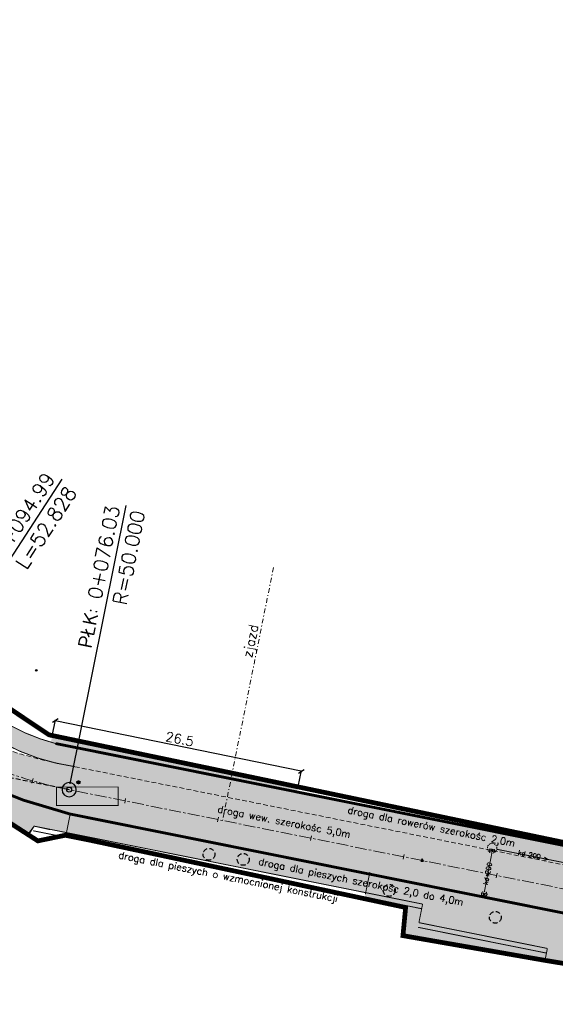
# Model space of a CAD drawing. Header units: metres. Extents: x 8462340 to 8469377, y 5710371 to 5712927.
# Tile 29 of 31: x 8468597 to 8468653, y 5712632 to 5712736. Entities that reach past the tile are written whole.
import ezdxf

# ---------------------------------------------------------------- set-up
doc = ezdxf.new("R2010")
doc.units = ezdxf.units.M
for name, pattern in [('CENTER', [2, 1.25, -0.25, 0.25, -0.25]), ('DASHDOT', [1, 0.5, -0.25, 0, -0.25]), ('DASHED', [0.75, 0.5, -0.25]), ('HIDDEN', [0.375, 0.25, -0.125])]:
    doc.linetypes.add(name, pattern=pattern)
for name, color, linetype in [('C-DROGI-SYTUACJA', 7, 'Continuous'), ('C-DROGI-SYTUACJA-ETYKIETY', 7, 'Continuous'), ('GRANICA PASA', 184, 'Continuous'), ('UZ_WODA', 5, 'Continuous')]:
    doc.layers.add(name, color=color, linetype=linetype)
for name, color, linetype, lineweight in [('CHODNIK PROJEKTOWANY', 252, 'Continuous', 5), ('dim', 7, 'Continuous', 5), ('ZZ krawężnik 15x30', 174, 'Continuous', 70)]:
    doc.layers.add(name, color=color, linetype=linetype, lineweight=lineweight)
doc.styles.get("Standard").update_dxf_attribs({"font": 'simplex.shx'})
doc.dimstyles.new('drogi', dxfattribs={"dimtxt": 2, "dimasz": 1, "dimexe": 0.18, "dimexo": 0.0625, "dimgap": 0.5, "dimtad": 1, "dimdec": 1, "dimzin": 0, "dimdsep": 46, "dimtxsty": 'Standard', "dimblk": 'OBLIQUE', "dimcen": 0.09, "dimaunit": 1, "dimadec": 0, "dimazin": 0, "dimtfac": 1, "dimtdec": 1, "dimtofl": 0, "dimtmove": 0, "dimatfit": 3, "dimfxl": 1, "dimtolj": 1, "dimtzin": 0, "dimarcsym": 0})

# ---------------------------------------------------------------- blocks, each defined once
blk = doc.blocks.new('1716')
at = {"layer": 'UZ_WODA', "color": 4, "linetype": 'Continuous'}
for radius in [0.16, 0.08]:
    blk.add_circle((0, 0), radius, dxfattribs=at)
blk = doc.blocks.new('AeccTickTriangle')
at = {"color": 0, "linetype": 'ByBlock', "lineweight": -2}
blk.add_lwpolyline([(3.05311331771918e-16, 0.6666666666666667), (-0.5773502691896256, -0.333333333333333), (0.5773502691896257, -0.3333333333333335)], close=True, dxfattribs=at)
at = {"color": 0, "linetype": 'ByBlock', "lineweight": -2, "const_width": 0.0625}
blk.add_lwpolyline([(-0.03125, 0, 1), (0.03125, 0, 1)], format="xyb", close=True, dxfattribs=at)
blk = doc.blocks.new('AeccTickCircle')
at = {"color": 0, "linetype": 'ByBlock', "lineweight": -2}
blk.add_circle((0, 0), 0.5, dxfattribs=at)
blk = doc.blocks.new('AeccTickLine')
at = {"color": 0, "linetype": 'ByBlock', "lineweight": -2}
blk.add_line((0, 1), (-3.673819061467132e-16, -1), dxfattribs=at)
blk = doc.blocks.new('_Oblique')
at = {"color": 0, "linetype": 'ByBlock', "lineweight": -2}
blk.add_line((-0.5, -0.5), (0.5, 0.5), dxfattribs=at)
blk = doc.blocks.new('*D9185')
at = {"layer": 'Defpoints', "color": 0, "linetype": 'Continuous', "lineweight": 20, "transparency": 16777216}
for p in [(8468600.697788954, 5712661.488247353), (8468600.358482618, 5712659.833051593), (8468626.321956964, 5712654.510677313)]:
    blk.add_point(p, dxfattribs=at)
at = {"layer": 'dim', "color": 0, "linetype": 'Continuous', "lineweight": -2, "transparency": 16777216}
for p, q in [((8468600.3647582, 5712659.863664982), (8468600.715862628, 5712661.576413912)), ((8468626.661263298, 5712656.165873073), (8468600.697788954, 5712661.488247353)), ((8468626.328232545, 5712654.541290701), (8468626.679336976, 5712656.254039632))]:
    blk.add_line(p, q, dxfattribs=at)
at = {"layer": 'dim', "color": 0, "linetype": 'Continuous', "lineweight": -2, "transparency": 16777216, "xscale": 0.5, "yscale": 0.5, "zscale": 0.5}
for p, rotation in [((8468600.697788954, 5712661.488247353), 168.4151659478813), ((8468626.661263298, 5712656.165873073), 348.4151659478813)]:
    blk.add_blockref('_Oblique', p, dxfattribs=dict(at, rotation=rotation))
at = {"layer": 'dim', "color": 0, "linetype": 'Continuous', "lineweight": 20, "transparency": 16777216, "insert": (8468613.830140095, 5712659.561781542), "char_height": 1, "attachment_point": 5, "rotation": 348.41516594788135}
blk.add_mtext('\\A1;26.5', dxfattribs=at)
blk = doc.blocks.new('kratka ściekowa')
at = {"layer": 'dim', "color": 1, "lineweight": 20, "flags": 128}
blk.add_lwpolyline([(8468655.061987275, 5712646.119547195), (8468655.132509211, 5712646.614548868), (8468656.172012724, 5712646.466452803), (8468656.10149079, 5712645.971451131)], close=True, dxfattribs=at)
for points in [[(8468655.479010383, 5712646.565183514), (8468655.408488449, 5712646.070181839)], [(8468655.825511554, 5712646.515818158), (8468655.754989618, 5712646.020816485)]]:
    blk.add_lwpolyline(points, dxfattribs=at)
at = {"layer": 'dim', "color": 1, "lineweight": 20}
for radius in [0.08000000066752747, 0.04000000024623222]:
    blk.add_circle((8468655.617, 5712646.293), radius, dxfattribs=at)

msp = doc.modelspace()

# ---------------------------------------------------------------- hatches: boundary and pattern name
at = {"layer": 'CHODNIK PROJEKTOWANY', "lineweight": 20, "true_color": 0xffffdb}
h = msp.add_hatch(color=7, dxfattribs=at)
h.dxf.hatch_style = 1
h.paths.add_polyline_path([(8468594.572748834, 5712659.472257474), (8468593.61243209, 5712660.058207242), (8468591.191337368, 5712661.633687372), (8468590.523273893, 5712660.374055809), (8468593.12269106, 5712659.302037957), (8468593.78149053, 5712659.055902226), (8468594.260376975, 5712658.883281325)])
edge = h.paths.add_edge_path()
edge.add_line((8468677.031, 5712645.57), (8468673.235142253, 5712646.14572466))
edge.add_arc((8468672.882811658, 5712643.822744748), 2.349547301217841, 81.3755769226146, 137.0998077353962)
edge.add_arc((8468666.888575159, 5712650.336450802), 6.512284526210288, 267.287702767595, 311.00763165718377, ccw=False)
edge.add_line((8468666.580408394, 5712643.831461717), (8468672.418625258, 5712642.627862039))
edge.add_arc((8468671.898337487, 5712648.529981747), 5.925007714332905, 275.0377551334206, 330.0281582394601)
h.paths.add_polyline_path([(8468667.948363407, 5712634.355162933), (8468668.408185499, 5712638.364483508), (8468669.62328283, 5712638.120533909), (8468669.147, 5712632.255)])
edge = h.paths.add_edge_path()
edge.add_line((8468669.147, 5712632.255), (8468671.988119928, 5712631.718796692))
edge.add_line((8468671.988119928, 5712631.718796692), (8468672.572527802, 5712636.519269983))
edge.add_arc((8468669.868999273, 5712631.960003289), 5.30056405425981, -3.9055065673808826, 59.33314342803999, ccw=False)
edge.add_line((8468675.157254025, 5712631.598975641), (8468675.855628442, 5712631.551297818))
edge.add_arc((8468669.839953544, 5712631.936538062), 6.027997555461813, 356.3358158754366, 441.5317284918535)
edge.add_line((8468670.727646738, 5712637.898815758), (8468669.62328283, 5712638.120533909))
edge.add_line((8468669.62328283, 5712638.120533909), (8468669.147, 5712632.255))
h.paths.add_polyline_path([(8468633.861059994, 5712645.300353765), (8468633.458912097, 5712643.309245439), (8468639.466784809, 5712642.098014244), (8468639.08024889, 5712640.172703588), (8468652.64311474, 5712637.449748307), (8468652.407035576, 5712636.273853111), (8468655.073573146, 5712635.817855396), (8468655.294338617, 5712636.917474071), (8468667.948363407, 5712634.355162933), (8468668.390349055, 5712638.36806445)])
h.paths.add_polyline_path([(8468565.012628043, 5712670.872159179), (8468565.578167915, 5712671.741118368), (8468539.487680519, 5712688.721445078), (8468489.109196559, 5712721.992936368), (8468488.38307394, 5712720.890796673)], flags=17)
h.paths.add_polyline_path([(8468597.750596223, 5712649.522492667), (8468595.592983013, 5712650.908518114), (8468595.50352369, 5712650.925391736)])
h.paths.add_polyline_path([(8468491.69090693, 5712731.136283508), (8468490.842108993, 5712729.899290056), (8468521.137173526, 5712709.855369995), (8468521.977458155, 5712711.097977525)])
h.paths.add_polyline_path([(8468487.09930944, 5712732.375613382), (8468487.948109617, 5712733.612607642), (8468485.047984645, 5712735.531399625), (8468481.517911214, 5712734.785291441), (8468482.9828429, 5712734.740257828), (8468484.216509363, 5712734.282941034)])
h.paths.add_polyline_path([(8468555.042334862, 5712687.551378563), (8468555.878555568, 5712688.793714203), (8468544.407459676, 5712696.257752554), (8468525.714839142, 5712708.625236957), (8468524.874225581, 5712707.382849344), (8468543.58863583, 5712695.000959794)])
h.paths.add_polyline_path([(8468572.11153633, 5712676.449427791), (8468572.945588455, 5712677.688499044), (8468559.639328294, 5712686.34664619), (8468558.801931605, 5712685.106105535)])
h.paths.add_polyline_path([(8468576.707118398, 5712675.240938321), (8468575.873556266, 5712674.002578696), (8468595.50662077, 5712661.233070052), (8468595.514628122, 5712661.248167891), (8468596.206636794, 5712662.552948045)])
at = {"layer": 'dim', "lineweight": 20, "true_color": 0xc7e3ff}
h = msp.add_hatch(color=254, dxfattribs=at)
h.dxf.hatch_style = 1
edge = h.paths.add_edge_path()
edge.add_line((8468677.399621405, 5712647.55163249), (8468677.107043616, 5712645.573148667))
edge.add_line((8468677.107043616, 5712645.573148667), (8468673.235142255, 5712646.14572466))
edge.add_arc((8468672.888998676, 5712643.80501562), 2.366164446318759, 81.58807670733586, 136.887307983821)
edge.add_arc((8468667.026878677, 5712650.093139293), 6.238172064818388, 262.7519880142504, 311.51540806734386, ccw=False)
edge.add_line((8468666.239842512, 5712643.904814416), (8468630.191468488, 5712651.138507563))
edge.add_line((8468630.191468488, 5712651.138507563), (8468602.654657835, 5712656.66841941))
edge.add_arc((8468606.468369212, 5712680.871067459), 24.5012768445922, 233.4825648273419, 261.045296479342, ccw=False)
edge.add_line((8468591.888458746, 5712661.179983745), (8468542.510928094, 5712693.346812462))
edge.add_line((8468542.510928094, 5712693.346812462), (8468483.151900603, 5712732.589190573))
edge.add_arc((8468482.407745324, 5712731.463562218), 1.349372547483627, 56.53122521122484, 130.8235303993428)
edge.add_line((8468481.525618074, 5712732.484668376), (8468480.953076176, 5712731.676881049))
edge.add_line((8468480.953076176, 5712731.676881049), (8468479.321369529, 5712732.833398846))
edge.add_line((8468479.321369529, 5712732.833398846), (8468480.031399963, 5712733.83516586))
edge.add_arc((8468482.416911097, 5712731.32095003), 3.465825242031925, 58.71865208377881, 133.4953160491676, ccw=False)
edge.add_line((8468484.216509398, 5712734.282941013), (8468543.58863583, 5712695.000959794))
edge.add_line((8468543.58863583, 5712695.000959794), (8468594.586435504, 5712661.810345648))
edge.add_arc((8468606.036865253, 5712679.404076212), 20.99170542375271, 236.9429381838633, 261.8137600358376)
edge.add_line((8468603.047830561, 5712658.626266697), (8468666.492171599, 5712645.888833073))
edge.add_arc((8468667.213800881, 5712649.483222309), 3.66611276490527, 258.647901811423, 315.4297223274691)
edge.add_arc((8468672.853050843, 5712643.927933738), 4.249843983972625, 81.74785082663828, 135.4297223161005, ccw=False)
edge.add_line((8468673.463029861, 5712648.133774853), (8468677.399621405, 5712647.55163249))
edge = h.paths.add_edge_path()
edge.add_line((8468690.561407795, 5712641.212938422), (8468690.93808388, 5712644.375308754))
edge.add_line((8468690.93808388, 5712644.375308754), (8468689.626, 5712646.02))
edge.add_line((8468689.626, 5712646.02), (8468687.572756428, 5712646.239359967))
edge.add_line((8468687.572756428, 5712646.239359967), (8468687.419451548, 5712644.259128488))
edge.add_arc((8468687.154973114, 5712640.842873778), 3.426477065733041, 6.200123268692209, 85.57312507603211, ccw=False)
at = {"layer": 'dim', "lineweight": 5}
h = msp.add_hatch(dxfattribs=at)
h.set_pattern_fill('GRASS', color=102, scale=0.01)
h.set_pattern_definition([(90, (0, 0), (-0.1796051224, 0.1796051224), [0.047625, -0.3115852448]), (45, (0, 0), (-0.1796051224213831, 0.1796051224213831), [0.047625, -0.206375]), (135, (0, 0), (-0.1796051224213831, -0.179605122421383), [0.047625, -0.206375])])
h.paths.add_polyline_path([(8468570.989036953, 5712674.78183812), (8468570.467854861, 5712674.007567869), (8468569.031267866, 5712673.681289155), (8468557.371745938, 5712681.268819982), (8468557.196404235, 5712682.583510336), (8468557.734162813, 5712683.408434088)])
h.paths.add_polyline_path([(8468553.97353021, 5712685.855945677), (8468553.45323589, 5712685.058121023), (8468552.03238433, 5712684.7222325), (8468523.341793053, 5712703.534876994), (8468523.237959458, 5712704.820426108), (8468523.811756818, 5712705.687683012)])
h.paths.add_polyline_path([(8468520.066847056, 5712708.165402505), (8468519.508558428, 5712707.315983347), (8468518.073939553, 5712706.959148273), (8468489.315720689, 5712726.08396658), (8468489.15814103, 5712727.445163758), (8468489.710370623, 5712728.249954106)])
edge = h.paths.add_edge_path()
edge.add_line((8468485.967569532, 5712730.726278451), (8468485.458433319, 5712729.984291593))
edge.add_line((8468485.458433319, 5712729.984291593), (8468484.089409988, 5712729.634506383))
edge.add_line((8468484.089409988, 5712729.634506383), (8468481.012502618, 5712731.696356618))
edge.add_line((8468481.012502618, 5712731.696356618), (8468481.128879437, 5712731.924918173))
edge.add_line((8468481.128879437, 5712731.924918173), (8468481.525618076, 5712732.484668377))
edge.add_arc((8468482.417844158, 5712731.318192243), 1.468582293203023, 52.52825917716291, 127.41201728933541, ccw=False)
edge.add_line((8468483.311285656, 5712732.483737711), (8468485.967569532, 5712730.726278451))
h.paths.add_polyline_path([(8468652.64311474, 5712637.449748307), (8468652.39, 5712636.188999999), (8468637.477, 5712638.827000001), (8468637.681, 5712641.776000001), (8468633.378868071, 5712642.79128941), (8468633.479614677, 5712643.293101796), (8468639.473924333, 5712642.133575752), (8468639.08024889, 5712640.172703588)])
h.paths.add_polyline_path([(8468666.656792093, 5712634.636285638), (8468666.530379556, 5712633.699199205), (8468655.072999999, 5712635.815), (8468655.294338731, 5712636.917474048)])
h.paths.add_polyline_path([(8468590.53876766, 5712660.403269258), (8468591.191337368, 5712661.633687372), (8468574.75033445, 5712672.333893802), (8468574.18908776, 5712671.500092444), (8468574.35284609, 5712670.183909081), (8468585.725360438, 5712662.899579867), (8468586.71853373, 5712662.252509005), (8468588.984155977, 5712661.087867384)])
h.paths.add_polyline_path([(8468492.578, 5712732.124), (8468491.853833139, 5712731.028500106), (8468521.989557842, 5712711.090002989), (8468522.609554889, 5712712.015975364)])
at = {"layer": 'dim', "lineweight": 20, "true_color": 0xc7e3ff}
h = msp.add_hatch(color=254, dxfattribs=at)
h.dxf.hatch_style = 1
edge = h.paths.add_edge_path()
edge.add_line((8468677.42072042, 5712646.543183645), (8468675.855628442, 5712631.551297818))
edge.add_arc((8468669.868999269, 5712631.960003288), 6.000564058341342, 356.094493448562, 441.7730511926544)
edge.add_line((8468670.72764671, 5712637.898815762), (8468602.213098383, 5712651.654171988))
edge.add_arc((8468616.305847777, 5712707.848113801), 57.93414090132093, 236.5687422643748, 255.92128736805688, ccw=False)
edge.add_line((8468584.387837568, 5712659.499325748), (8468583.664553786, 5712659.970056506))
edge.add_line((8468583.664553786, 5712659.970056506), (8468539.49519838, 5712688.716480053))
edge.add_line((8468539.49519838, 5712688.716480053), (8468489.109196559, 5712721.992936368))
edge.add_line((8468489.109196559, 5712721.992936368), (8468480.844002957, 5712726.341831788))
edge.add_line((8468480.844002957, 5712726.341831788), (8468483.276669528, 5712730.111160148))
edge.add_line((8468483.276669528, 5712730.111160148), (8468495.735415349, 5712721.883006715))
edge.add_line((8468495.735415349, 5712721.883006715), (8468541.404390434, 5712691.649977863))
edge.add_line((8468541.404390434, 5712691.649977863), (8468585.667942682, 5712662.811450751))
edge.add_arc((8468612.017163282, 5712709.091360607), 53.25515451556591, 240.3452072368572, 259.9855192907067)
edge.add_line((8468602.756248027, 5712656.647610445), (8468672.418625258, 5712642.627862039))
edge.add_arc((8468672.08776297, 5712648.203484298), 5.585430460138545, 273.395999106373, 342.7071557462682)
at = {"layer": 'dim', "lineweight": 9}
h = msp.add_hatch(dxfattribs=at)
h.set_pattern_fill('ANGLE', color=256, scale=0.05)
h.set_pattern_definition([(0, (0, 0), (0, 0.3492500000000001), [0.254, -0.09525]), (90, (0, 0), (-0.3492500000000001, 2.138539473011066e-17), [0.254, -0.09525])])
h.paths.add_polyline_path([(8468633.455660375, 5712643.341835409), (8468633.849335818, 5712645.302707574), (8468602.2617596, 5712651.644402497), (8468601.835991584, 5712649.689973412)])
edge = h.paths.add_edge_path()
edge.add_line((8468602.2617596, 5712651.644402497), (8468601.868084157, 5712649.683530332))
edge.add_line((8468601.868084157, 5712649.683530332), (8468598.46068717, 5712650.367618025))
edge.add_line((8468598.46068717, 5712650.367618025), (8468597.86390926, 5712649.449701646))
edge.add_line((8468597.86390926, 5712649.449701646), (8468564.867182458, 5712670.646413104))
edge.add_line((8468564.867182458, 5712670.646413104), (8468565.579204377, 5712671.740443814))
edge.add_line((8468565.579204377, 5712671.740443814), (8468587.835530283, 5712657.386445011))
edge.add_arc((8468616.428098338, 5712708.204834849), 58.30989361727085, 240.6360598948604, 255.8900360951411)
edge.add_arc((8468601.836360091, 5712649.651588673), 2.037712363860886, 77.9501131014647, 79.3456914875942, ccw=False)
at = {"layer": 'dim', "lineweight": 20, "true_color": 0xc7e3ff}
h = msp.add_hatch(color=254, dxfattribs=at)
h.dxf.hatch_style = 1
h.paths.add_polyline_path([(8468625.034670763, 5712654.75582119), (8468626.32195699, 5712654.510677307), (8468626.21020022, 5712653.97606242), (8468600.247056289, 5712659.300017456), (8468600.358482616, 5712659.833051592), (8468612.856162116, 5712657.349541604)])
at = {"layer": 'dim', "lineweight": 20}
h = msp.add_hatch(color=1, dxfattribs=at)
h.dxf.hatch_style = 1
h.paths.add_polyline_path([(8468626.130941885, 5712653.850447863), (8468625.85572634, 5712652.24314982), (8468608.06861658, 5712655.831804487), (8468608.328408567, 5712657.381505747)])

# ---------------------------------------------------------------- linework, layer by layer
at = {"layer": 'C-DROGI-SYTUACJA', "color": 253, "linetype": 'HIDDEN', "lineweight": -3, "ltscale": 2}
msp.add_line((8468602.162358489, 5712654.216961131), (8468592.753418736, 5712656.106457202), dxfattribs=at)
at = {"layer": 'C-DROGI-SYTUACJA', "color": 172, "linetype": 'CENTER', "lineweight": 15, "flags": 128}
msp.add_lwpolyline([(8468602.162358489, 5712654.216961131, -0.09509994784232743), (8468584.712638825, 5712661.345178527)], format="xyb", dxfattribs=at)
at = {"layer": 'C-DROGI-SYTUACJA', "color": 182, "linetype": 'CENTER', "lineweight": 15, "flags": 128}
msp.add_lwpolyline([(8468676.700999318, 5712639.248168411), (8468602.162358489, 5712654.216961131)], dxfattribs=at)
at = {"layer": 'C-DROGI-SYTUACJA', "color": 1, "linetype": 'Continuous', "lineweight": -3}
msp.add_circle((8468602.162358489, 5712654.216961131), 0.25, dxfattribs=at)
at = {"layer": 'C-DROGI-SYTUACJA-ETYKIETY', "color": 183, "linetype": 'Continuous', "lineweight": -3}
for p, q in [((8468585.05381556, 5712661.868842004), (8468601.43029054, 5712687.004694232)), ((8468602.285413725, 5712654.829727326), (8468608.19205551, 5712684.24250657))]:
    msp.add_line(p, q, dxfattribs=at)
at = {"layer": 'dim', "color": 162, "linetype": 'DASHDOT', "lineweight": 20}
msp.add_line((8468623.726067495, 5712677.666607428), (8468618.363559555, 5712650.96344835), dxfattribs=at)
at = {"layer": 'dim', "color": 8, "lineweight": 9, "flags": 128}
msp.add_lwpolyline([(8468602.2617596, 5712651.644402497), (8468601.868084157, 5712649.683530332), (8468598.46068717, 5712650.367618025), (8468597.86390926, 5712649.449701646), (8468564.867182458, 5712670.646413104), (8468565.579204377, 5712671.740443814), (8468587.835530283, 5712657.386445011, 0.06665648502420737), (8468602.213098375, 5712651.65417199, -0.006089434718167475)], format="xyb", close=True, dxfattribs=at)
at = {"layer": 'dim', "color": 5, "lineweight": 20, "const_width": 0.1}
msp.add_lwpolyline([(8468600.826402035, 5712654.498148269), (8468607.347004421, 5712654.498148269), (8468607.347004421, 5712652.558462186), (8468600.826402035, 5712652.558462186)], close=True, dxfattribs=at)
at = {"layer": 'dim', "color": 24, "lineweight": 20, "const_width": 0.1, "flags": 128}
for points in [[(8468647.292992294, 5712647.922962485), (8468655.037589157, 5712646.385645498)], [(8468645.993399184, 5712643.4372094), (8468646.786963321, 5712647.540264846)]]:
    msp.add_lwpolyline(points, dxfattribs=at)
at = {"layer": 'dim', "color": 24, "lineweight": 20, "flags": 128}
for points in [[(8468652.32097898, 5712647.073346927), (8468652.68317365, 5712646.846546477), (8468652.279713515, 5712646.789276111)], [(8468646.171420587, 5712645.133299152), (8468646.380732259, 5712645.439881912), (8468646.465048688, 5712645.086189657)]]:
    msp.add_lwpolyline(points, dxfattribs=at)
at = {"layer": 'dim', "color": 1, "lineweight": 40}
msp.add_circle((8468603.147317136, 5712654.983881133), 0.1297320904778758, dxfattribs=at)
at = {"layer": 'dim', "linetype": 'DASHED', "lineweight": 9, "ltscale": 0.2}
for centre, radius in [((8468646.806252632, 5712648.037349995), 0.5), ((8468645.971463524, 5712643.164917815), 0.3)]:
    msp.add_circle(centre, radius, dxfattribs=at)
at = {"layer": 'GRANICA PASA', "linetype": 'DASHDOT', "lineweight": 9, "ltscale": 3, "const_width": 0.5}
msp.add_lwpolyline([(8468579.09, 5712674.047), (8468600.029, 5712660.007), (8468667.74058718, 5712645.852459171), (8468666.581, 5712633.85), (8468652.39, 5712636.188999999), (8468637.396, 5712638.801), (8468637.681, 5712641.776000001), (8468601.83, 5712649.418), (8468598.854, 5712648.806), (8468576.253669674, 5712663.400472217), (8468564.948523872, 5712670.771136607), (8468531.22, 5712692.767999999), (8468521.527874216, 5712699.244409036), (8468517.19822398, 5712702.108335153), (8468513.202774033, 5712704.771150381), (8468509.3895, 5712707.3485)], dxfattribs=at)
at = {"layer": 'ZZ krawężnik 15x30', "color": 0, "linetype": 'DASHED', "lineweight": 15, "flags": 128}
msp.add_lwpolyline([(8468673.121105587, 5712642.518063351), (8468602.654579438, 5712656.668025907, -0.08695493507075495), (8468585.682000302, 5712662.83302745), (8468541.419162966, 5712691.671088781), (8468495.708281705, 5712721.829198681), (8468483.276669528, 5712730.111160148)], format="xyb", dxfattribs=at)
at = {"layer": 'ZZ krawężnik 15x30', "color": 0, "linetype": 'DASHED', "lineweight": 30, "ltscale": 2, "const_width": 0.3, "flags": 128}
msp.add_lwpolyline([(8468670.727646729, 5712637.898815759), (8468602.213098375, 5712651.65417199, -0.08782459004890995), (8468583.66455369, 5712659.970056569), (8468539.487680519, 5712688.721445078), (8468489.109196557, 5712721.992936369), (8468480.589949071, 5712726.487839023)], format="xyb", dxfattribs=at)
at = {"layer": 'ZZ krawężnik 15x30', "color": 0, "linetype": 'DASHED', "lineweight": 30, "const_width": 0.1, "flags": 128}
for points in [[(8468600.718857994, 5712659.093843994, -0.0810690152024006), (8468594.586435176, 5712661.810345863), (8468575.867268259, 5712673.99323709)], [(8468602.766661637, 5712656.646129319, -0.1098502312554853), (8468593.493992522, 5712660.135063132), (8468574.75033445, 5712672.333893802)]]:
    msp.add_lwpolyline(points, format="xyb", dxfattribs=at)
at = {"layer": 'ZZ krawężnik 15x30', "color": 0, "linetype": 'DASHED', "lineweight": 30, "ltscale": 2, "const_width": 0.3, "flags": 128}
msp.add_lwpolyline([(8468666.492171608, 5712645.888833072), (8468600.718857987, 5712659.093843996)], dxfattribs=at)
at = {"layer": 'ZZ krawężnik 15x30', "color": 0, "linetype": 'DASHED', "lineweight": 30, "const_width": 0.1, "flags": 128}
for points in [[(8468597.784631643, 5712649.50124352), (8468598.46068717, 5712650.367618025), (8468600.134152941, 5712650)], [(8468639.375505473, 5712641.643357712), (8468598.36226831, 5712649.877399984)], [(8468639.473924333, 5712642.133575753), (8468598.46068717, 5712650.367618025)], [(8468633.430763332, 5712643.169875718), (8468633.90450028, 5712645.51543463)], [(8468639.08024889, 5712640.172703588), (8468639.473924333, 5712642.133575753)], [(8468652.54469588, 5712636.959530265), (8468638.98183003, 5712639.682485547)], [(8468652.64311474, 5712637.449748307), (8468639.08024889, 5712640.172703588)], [(8468652.64311474, 5712637.449748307), (8468652.39, 5712636.188999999), (8468655.07299988, 5712635.814999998), (8468655.294338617, 5712636.917474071)]]:
    msp.add_lwpolyline(points, dxfattribs=at)
at = {"layer": 'ZZ krawężnik 15x30', "color": 0, "linetype": 'DASHED', "lineweight": 30}
for centre in [(8468616.918023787, 5712647.393168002, 174.547), (8468620.536, 5712646.856000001, 174.633), (8468635.946, 5712643.577000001, 174.785), (8468647.146, 5712640.736, 174.439)]:
    msp.add_circle(centre, 0.6249254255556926, dxfattribs=at)

# ---------------------------------------------------------------- block references
at = {"layer": 'C-DROGI-SYTUACJA', "color": 1, "linetype": 'Continuous', "lineweight": -3, "xscale": 0.2499999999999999, "yscale": 0.2499999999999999, "zscale": 0.2499999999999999}
msp.add_blockref('AeccTickTriangle', (8468639.431678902, 5712646.732564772), dxfattribs=at)
at = {"layer": 'C-DROGI-SYTUACJA-ETYKIETY', "color": 7, "linetype": 'Continuous', "lineweight": 15, "xscale": 0.25, "yscale": 0.25, "zscale": 0.25}
for p, rotation in [((8468598.302089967, 5712655.153107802), 164.0919851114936), ((8468608.071185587, 5712653.030355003), 168.6449413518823), ((8468617.875444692, 5712651.061471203), 168.6449413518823), ((8468627.679703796, 5712649.092587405), 168.6449413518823), ((8468637.4839629, 5712647.123703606), 168.6449413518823), ((8468647.288222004, 5712645.154819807), 168.6449413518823)]:
    msp.add_blockref('AeccTickLine', p, dxfattribs=dict(at, rotation=rotation))
at = {"layer": 'C-DROGI-SYTUACJA-ETYKIETY', "color": 7, "linetype": 'Continuous', "lineweight": -3, "extrusion": (2.411187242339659e-17, 1.200675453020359e-16, -1), "xscale": 1.5, "yscale": 1.5, "zscale": 1.5, "rotation": 11.35505864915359}
msp.add_blockref('AeccTickCircle', (-8468602.162358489, 5712654.21696113), dxfattribs=at)
at = {"layer": 'dim', "color": 24, "lineweight": 20, "xscale": 0.5, "yscale": 0.5, "zscale": 0.5, "rotation": 358.4083711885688}
for p in [(4156616.590142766, 2975037.630373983), (4156615.77268577, 2975032.98961952)]:
    msp.add_blockref('kratka ściekowa', p, dxfattribs=at)
at = {"layer": 'UZ_WODA', "lineweight": 9, "xscale": 0.5, "yscale": 0.5}
msp.add_blockref('1716', (8468598.694615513, 5712666.812269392), dxfattribs=at)

# ---------------------------------------------------------------- texts
at = {"layer": 'C-DROGI-SYTUACJA-ETYKIETY', "color": 250, "linetype": 'Continuous', "lineweight": 30, "char_height": 1.5, "attachment_point": 9}
for s, insert, rotation in [('{\\C7;KŁK: 0+094.99}', (8468600.746511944, 5712687.077215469), 56.91500880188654), ('{\\C7;PŁK: 0+076.03}', (8468607.530017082, 5712684.056717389), 78.64496007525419)]:
    msp.add_mtext(s, dxfattribs=dict(at, insert=insert, rotation=rotation))
at = {"layer": 'C-DROGI-SYTUACJA-ETYKIETY', "color": 250, "linetype": 'Continuous', "lineweight": -3, "char_height": 1.5, "attachment_point": 3}
for s, insert, rotation in [('{\\fSimplex|b0|i0|c186|p2;\\C222;L=52.828}', (8468601.772892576, 5712686.408509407), 56.91500880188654), ('{\\fSimplex|b0|i0|c186|p2;\\C222;R=50.000}', (8468608.731038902, 5712683.815529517), 78.64496007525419)]:
    msp.add_mtext(s, dxfattribs=dict(at, insert=insert, rotation=rotation))
at = {"layer": 'dim', "color": 162, "linetype": 'DASHDOT', "lineweight": 30, "attachment_point": 1}
for s, width, insert, char_height, rotation in [('zjazd ', 17.17134784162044, (8468620.467192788, 5712668.298905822), 0.9999999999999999, 78.54023371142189), ('droga wew. szerokośc 5,0m', 17.17134784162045, (8468617.92163989, 5712652.557465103), 0.75, 349.0541564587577), ('droga dla rowerów szerokośc 2,0m', 20.58490505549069, (8468631.65582027, 5712652.459838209), 0.7499999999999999, 348.62264142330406), ('droga dla pieszych o wzmocnionej konstrukcji', 25.467908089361, (8468607.464567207, 5712647.709512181, 174.054169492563), 0.75, 348.64599626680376), ('droga dla pieszych szerokośc 2,0 do 4,0m', 25.467908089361, (8468622.239475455, 5712647.024047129, 174.054169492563), 0.75, 348.64599626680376)]:
    msp.add_mtext_dynamic_manual_height_columns(s, width=width, gutter_width=22.5149315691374, heights=[0], dxfattribs=dict(at, insert=insert, char_height=char_height, rotation=rotation))
at = {"layer": 'dim', "color": 24, "lineweight": 20, "char_height": 0.5, "attachment_point": 1}
for insert, rotation in [((8468649.620167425, 5712647.842719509), 348.2838852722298), ((8468645.835283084, 5712644.233543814), 78.42880926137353)]:
    msp.add_mtext_dynamic_manual_height_columns('kd 200', width=17.17134784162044, gutter_width=22.5149315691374, heights=[0], dxfattribs=dict(at, insert=insert, rotation=rotation))

# ---------------------------------------------------------------- dimensions: what is measured, and where the dimension line sits
at = {"layer": 'dim', "color": 162, "linetype": 'Continuous', "lineweight": 20}
dim = msp.add_aligned_dim(p1=(8468626.321956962, 5712654.510677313), p2=(8468600.358482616, 5712659.833051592), distance=-1.6896158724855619, dimstyle='drogi', override={"dimscale": 0.5}, dxfattribs=at)
dim.commit()
dim.dimension.update_dxf_attribs({"geometry": '*D9185', "text_midpoint": (8468613.830140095, 5712659.561781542)})

doc.saveas('drawing.dxf')
